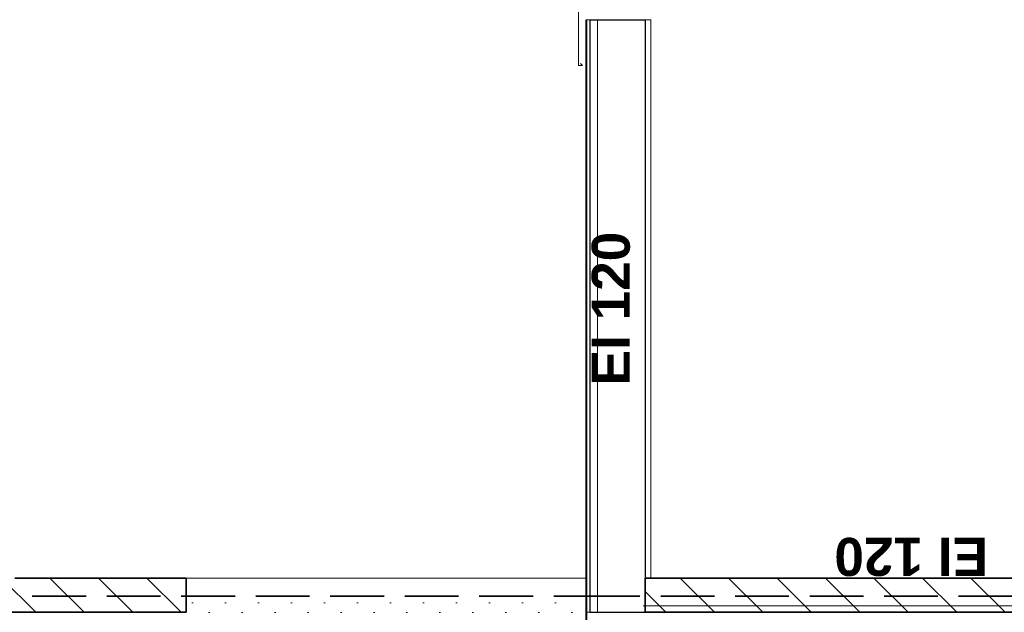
# Model space of a CAD drawing. Header units: millimetres. Extents: x -8078 to 241103, y -4319 to 602442.
# Tile 18 of 148: x 34715 to 39886, y 256598 to 259712. Entities that reach past the tile are written whole.
import ezdxf

# ---------------------------------------------------------------- set-up
doc = ezdxf.new("R2010")
doc.units = ezdxf.units.MM
doc.header["$MEASUREMENT"] = 0
doc.set_wipeout_variables(frame=1)
doc.linetypes.add('Krawędzie ukryte', pattern=[3.912222, 2.822222, -1.09])
doc.linetypes.add('Wipeout_Contour', pattern=[1000, 0, -1000])
for name, color, linetype in [('#podkład', 252, 'Continuous'), ('2D - Rysunki i Obrazki', 7, 'Continuous'), ('Konstrukcja - Stropy', 7, 'Continuous'), ('Konstrukcja - Ściany działowe', 7, 'Continuous'), ('Konstrukcja - Ściany nośne wew..P', 7, 'Continuous'), ('Konstrukcja - Ściany zewnętrzne', 7, 'Continuous'), ('Opisy - Tekst', 7, 'Continuous')]:
    doc.layers.add(name, color=color, linetype=linetype)
doc.styles.add('STYL_AUTOMATYCZNY_12', font='txt')
pattern_1 = [(0, (-208051.03, 533518.21), (0, 75), [0, -75])]
pattern_2 = [(90, (-1702.6, 957497.23), (-173.20508, 1e-14), [0, -100]), (90, (-1789.2, 957547.23), (-173.20508, 1e-14), [0, -100])]
pattern_3 = [(135, (-1702.6, 957497.23), (-127.27922, -127.27922), [])]

# ---------------------------------------------------------------- blocks, each defined once
blk = doc.blocks.new('qqe433333')
at = {"layer": 'Konstrukcja - Ściany działowe', "linetype": 'Continuous', "lineweight": 13}
h = blk.add_hatch(dxfattribs=at)
h.set_pattern_fill('Bloczki_ceramiczne_0008', color=252, angle=90, style=0, pattern_type=2)
h.set_pattern_definition(pattern_3)
h.paths.add_polyline_path([(-1392.6, 678235.5), (-1392.6, 678055.5), (3567.4, 678055.5), (3567.4, 678235.5)])
at = {"layer": 'Konstrukcja - Ściany nośne wew..P', "linetype": 'Continuous', "lineweight": 15}
h = blk.add_hatch(dxfattribs=at)
h.set_pattern_fill('Tynk_0008', color=252, angle=90, style=0, pattern_type=2)
h.set_pattern_definition(pattern_2)
h.paths.add_polyline_path([(-1702.6, 677839.5), (-1702.6, 678139.5), (-3802.6, 678139.5), (-3802.6, 678055.5), (-5002.6, 678055.5), (-5002.6, 677839.5)])
h = blk.add_hatch(dxfattribs=at)
h.set_pattern_fill('Tynk_0008', color=252, angle=90, style=0, pattern_type=2)
h.set_pattern_definition(pattern_2)
h.paths.add_polyline_path([(-1702.6, 677839.5), (3567.4, 677839.5), (3567.4, 678055.5), (-1702.6, 678055.5)])
at = {"layer": '2D - Rysunki i Obrazki', "color": 252, "linetype": 'Continuous', "lineweight": 13, "ltscale": 100}
blk.add_line((-1402.6, 678089.5), (2597.4, 678089.5), dxfattribs=at)
at = {"layer": 'Konstrukcja - Stropy', "color": 252, "linetype": 'Continuous', "lineweight": 13, "ltscale": 100}
for p, q in [((-1702.6, 681169.4), (-1682.6, 681169.4)), ((-1642.6, 681169.4), (-1642.6, 678055.5)), ((-1392.6, 681169.4), (-1362.6, 681169.4)), ((-1362.6, 681169.4), (-1362.6, 678235.5)), ((-1702.6, 678055.5), (-1682.6, 678055.5))]:
    blk.add_line(p, q, dxfattribs=at)
at = {"layer": 'Konstrukcja - Stropy', "color": 252, "linetype": 'Continuous', "lineweight": 25, "ltscale": 100}
blk.add_line((-1392.6, 681169.4), (-1392.6, 678235.5), dxfattribs=at)
at = {"layer": 'Konstrukcja - Stropy', "color": 252, "linetype": 'Continuous', "lineweight": 25, "ltscale": 100, "flags": 128}
for points in [[(-1682.6, 681169.4), (-1642.6, 681169.4), (-1392.6, 681169.4)], [(-1682.6, 678055.5), (-1642.6, 678055.5), (-1392.6, 678055.5)]]:
    blk.add_lwpolyline(points, dxfattribs=at)
at = {"layer": 'Konstrukcja - Ściany działowe', "color": 252, "linetype": 'Continuous', "lineweight": 35, "ltscale": 100}
for p, q in [((-1392.6, 678235.5), (-1392.6, 678055.5)), ((-1392.6, 678235.5), (-1362.6, 678235.5)), ((-1362.6, 678235.5), (3567.4, 678235.5)), ((-5042.6, 678055.5), (-3802.6, 678055.5)), ((-1392.6, 678055.5), (3567.4, 678055.5))]:
    blk.add_line(p, q, dxfattribs=at)
at = {"layer": 'Konstrukcja - Ściany zewnętrzne', "color": 252, "linetype": 'Continuous', "lineweight": 13, "ltscale": 100}
for p, q in [((-1742.6, 681218.5), (-1742.6, 680929.5)), ((-1742.6, 680929.5), (-1722.6, 680929.5)), ((-1722.6, 680929.5), (-1732.6, 680939.5))]:
    blk.add_line(p, q, dxfattribs=at)
at = {"layer": 'Opisy - Tekst', "color": 252, "linetype": 'Continuous', "lineweight": 13, "char_height": 200, "attachment_point": 1, "style": 'STYL_AUTOMATYCZNY_12'}
for insert, rotation in [((-1673.5, 679247.6), 90), ((408.1, 678246.9), 180)]:
    blk.add_mtext('\\A1;{\\pql;\\fHelvetica|b1|i0|c238|p0;\\W1.000000;EI 120}', dxfattribs=dict(at, insert=insert, rotation=rotation))
at = {"color": 252, "linetype": 'Wipeout_Contour', "lineweight": 0, "ltscale": 1876315.135512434}
blk.add_wipeout([(-3802.6, 678235.5), (-3802.6, 678139.5), (-1702.6, 678139.5), (-1702.6, 678235.5)], dxfattribs=at).dxf.layer = 'Konstrukcja - Ściany działowe'
at = {"layer": 'Konstrukcja - Ściany działowe', "linetype": 'Continuous', "lineweight": 13}
h = blk.add_hatch(dxfattribs=at)
h.set_pattern_fill('Bloczki_ceramiczne_0008', color=252, angle=90, style=0, pattern_type=2)
h.set_pattern_definition(pattern_3)
h.paths.add_polyline_path([(-5042.6, 678235.5), (-5042.6, 678055.5), (-3802.6, 678055.5), (-3802.6, 678235.5)])
at = {"layer": 'Konstrukcja - Stropy', "color": 252, "linetype": 'Continuous', "lineweight": 13, "ltscale": 100}
blk.add_line((-1702.6, 681169.4), (-1702.6, 678055.5), dxfattribs=at)
at = {"layer": 'Konstrukcja - Stropy', "color": 252, "linetype": 'Continuous', "lineweight": 25, "ltscale": 100}
blk.add_line((-1682.6, 681169.4), (-1682.6, 678055.5), dxfattribs=at)
at = {"layer": 'Konstrukcja - Ściany działowe', "color": 252, "linetype": 'Continuous', "lineweight": 35, "ltscale": 100}
for p, q in [((-4702.6, 678235.5), (-3802.6, 678235.5)), ((-3802.6, 678235.5), (-3802.6, 678055.5))]:
    blk.add_line(p, q, dxfattribs=at)
at = {"layer": 'Konstrukcja - Ściany działowe', "color": 252, "linetype": 'Continuous', "lineweight": 20, "ltscale": 100}
blk.add_line((-3802.6, 678235.5), (-1702.6, 678235.5), dxfattribs=at)
at = {"layer": 'Konstrukcja - Ściany nośne wew..P', "color": 252, "linetype": 'Krawędzie ukryte', "lineweight": 35, "ltscale": 100}
for p, q in [((-5002.6, 678139.5), (-1702.6, 678139.5)), ((-1702.6, 678139.5), (3807.4, 678139.5))]:
    blk.add_line(p, q, dxfattribs=at)

msp = doc.modelspace()

# ---------------------------------------------------------------- hatches: boundary and pattern name
at = {"layer": 'Konstrukcja - Ściany działowe', "linetype": 'Continuous', "lineweight": 13}
h = msp.add_hatch(dxfattribs=at)
h.set_pattern_fill('Gips_0004', color=252, style=0, pattern_type=2)
h.set_pattern_definition(pattern_1)
h.paths.add_polyline_path([(37422.6, 254256.5), (37422.6, 257190.5), (37397.6, 257190.5), (37397.6, 254256.5)])
h = msp.add_hatch(dxfattribs=at)
h.set_pattern_fill('Gips_0004', color=252, style=0, pattern_type=2)
h.set_pattern_definition(pattern_1)
h.paths.add_polyline_path([(37547.6, 254131.5), (37547.6, 257190.5), (37522.6, 257190.5), (37522.6, 254131.5)])

# ---------------------------------------------------------------- next in the draw order: block references
at = {"layer": '#podkład'}
msp.add_blockref('qqe433333', (39392.7, -421457.7), dxfattribs=at)

# ---------------------------------------------------------------- next in the draw order: linework, layer by layer
at = {"color": 1, "lineweight": 40}
msp.add_lwpolyline([(37690.1, 259711.8), (37690.1, 239080.3)], dxfattribs=at)

doc.saveas('drawing.dxf')
